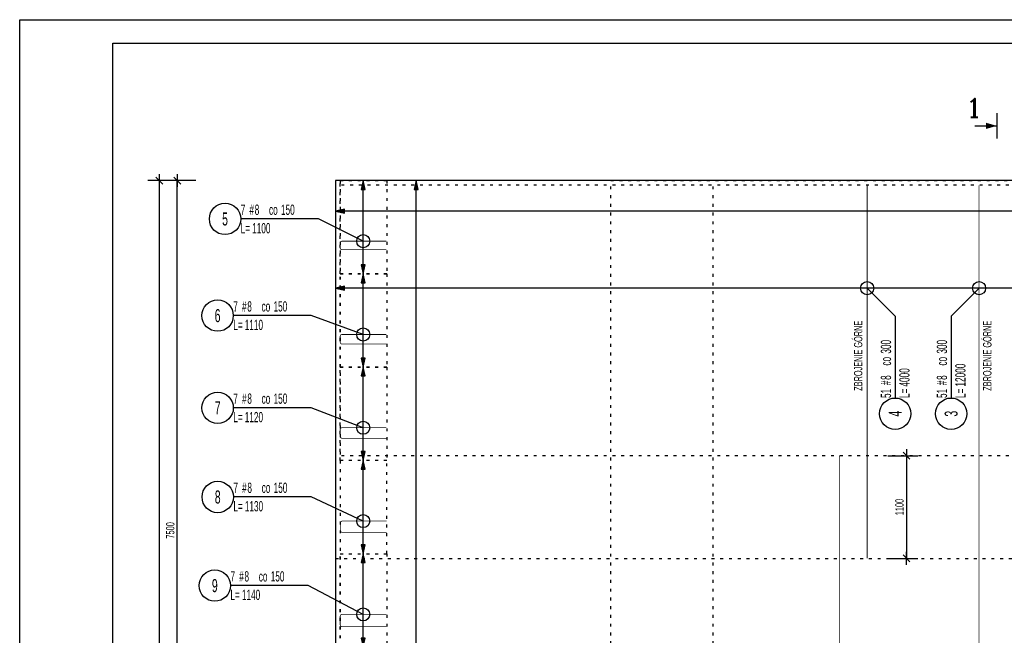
# Model space of a CAD drawing. Header units: millimetres. Extents: x 111214 to 141862, y 72904 to 96791.
# Tile 8 of 11: x 111214 to 121770, y 90192 to 96791. Entities that reach past the tile are written whole.
import ezdxf
from ezdxf.enums import TextEntityAlignment as Align

# ---------------------------------------------------------------- set-up
doc = ezdxf.new("R2010")
doc.units = ezdxf.units.MM
doc.header["$LTSCALE"] = 500
doc.header["$MEASUREMENT"] = 0
doc.linetypes.add('DEMO2', pattern=[0.1875, 0.0625, -0.125])
for name, color, linetype in [('!zasięg zbrojenia', 161, 'DEMO2'), ('BA_ram', 2, 'Continuous'), ('BA_txc', 1, 'Continuous'), ('BA_txg', 3, 'Continuous'), ('BA_wym', 1, 'Continuous'), ('BZ_odn', 1, 'Continuous'), ('BZ_opi1', 7, 'Continuous'), ('BZ_opi2', 4, 'Continuous'), ('BZ_P_pow', 60, 'Continuous'), ('BZ_wym', 1, 'Continuous'), ('K_obrys stropu', 152, 'Continuous')]:
    doc.layers.add(name, color=color, linetype=linetype)
doc.styles.add('BIKTBG', font='txt', dxfattribs={"width": 0.85})
doc.styles.add('BIKTC', font='bikromsw.shx', dxfattribs={"width": 0.6})
doc.styles.add('BIKTS', font='bikromsw.shx', dxfattribs={"width": 0.6})
doc.styles.add('BIKWYM', font='bikromsw.shx', dxfattribs={"width": 0.55})
doc.styles.add('ROMANC', font='ROMANC.SHX')
doc.dimstyles.new('BA_KR_50_mm', dxfattribs={"dimscale": 5, "dimtxt": 18, "dimasz": 1.2, "dimexe": 24, "dimexo": 0, "dimgap": 6, "dimtad": 1, "dimdec": 1, "dimrnd": 0.5, "dimzin": 9, "dimdsep": 46, "dimtxsty": 'BIKWYM', "dimblk": 'WYM-KR', "dimcen": 0, "dimdle": 20, "dimclrd": 256, "dimclre": 256, "dimclrt": 7, "dimadec": 0, "dimazin": 0, "dimtfac": 0.033333, "dimtdec": 1, "dimtmove": 0, "dimatfit": 3, "dimldrblk": 'WYM-KR', "dimfxl": 1, "dimtvp": 0.8, "dimtolj": 1, "dimarcsym": 0})
doc.dimstyles.new('BA_ST_50_mm', dxfattribs={"dimscale": 5, "dimtxt": 18, "dimasz": 1.2, "dimexe": 24, "dimexo": 0, "dimgap": 0, "dimtad": 0, "dimdec": 1, "dimrnd": 0.5, "dimdsep": 46, "dimtxsty": 'BIKWYM', "dimblk": 'WYM-ST', "dimcen": 0, "dimdle": 20, "dimclrd": 256, "dimclre": 256, "dimclrt": 7, "dimadec": 0, "dimazin": 0, "dimtfac": 0.033333, "dimtdec": 1, "dimtix": 1, "dimtmove": 2, "dimatfit": 3, "dimldrblk": 'WYM-ST', "dimfxl": 1, "dimtvp": 0.8, "dimtolj": 1, "dimtzin": 0, "dimarcsym": 0})
doc.dimstyles.new('BZ_ST_50_mm', dxfattribs={"dimscale": 5, "dimtxt": 22, "dimasz": 1.466667, "dimexe": 24, "dimexo": 0, "dimgap": 0, "dimtad": 0, "dimdec": 1, "dimrnd": 0.5, "dimdsep": 46, "dimtxsty": 'BIKWYM', "dimblk": 'WYM-ST', "dimcen": 0, "dimdle": 20, "dimclrd": 256, "dimclre": 256, "dimclrt": 7, "dimadec": 0, "dimazin": 0, "dimtfac": 0.033333, "dimtdec": 1, "dimtix": 1, "dimtmove": 2, "dimatfit": 3, "dimldrblk": 'WYM-ST', "dimfxl": 1, "dimtvp": 0.8, "dimtolj": 1, "dimtzin": 0, "dimarcsym": 0})

# ---------------------------------------------------------------- blocks, each defined once
blk = doc.blocks.new('*U6609')
at = {"layer": 'BA_ram', "color": 1}
blk.add_lwpolyline([(0, 0), (0, 420), (594, 420), (594, 0)], close=True, dxfattribs=at)
at = {"layer": 'BA_ram'}
blk.add_lwpolyline([(20, 5), (20, 415), (589, 415), (589, 5)], close=True, dxfattribs=at)
for tag, height, p in [('TYTUL', 10, (21.33, -10.84)), ('SKALA', 5, (47.88, -22.75)), ('JEDNOSTKA', 5, (56.5, -30.22))]:
    blk.add_attdef(tag, text='', height=height).set_placement(p, align=Align.MIDDLE_LEFT)
blk = doc.blocks.new('WYM-ST')
blk.add_hatch(color=256).paths.add_polyline_path([(-13, 2.9), (0, 0), (-13, -2.9)])
blk.add_lwpolyline([(0, 0), (-13, 2.9), (-13, -2.9), (0, 0)])
blk = doc.blocks.new('*D6644')
at = {"layer": 'BZ_odn', "lineweight": -2}
blk.add_line((129593, 93913), (114607, 93913), dxfattribs=at)
at = {"layer": 'Defpoints', "color": 0}
for p in [(114600, 93913), (114600, 93913), (129600, 93913)]:
    blk.add_point(p, dxfattribs=at)
at = {"layer": 'BZ_odn', "linetype": 'ByBlock', "lineweight": -2, "xscale": 7.333333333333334, "yscale": 7.333333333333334, "zscale": 7.333333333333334, "rotation": 180}
blk.add_blockref('WYM-ST', (114600, 93913), dxfattribs=at)
at = {"layer": 'BZ_odn', "linetype": 'ByBlock', "lineweight": -2, "xscale": 7.333333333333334, "yscale": 7.333333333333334, "zscale": 7.333333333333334}
blk.add_blockref('WYM-ST', (129600, 93913), dxfattribs=at)
blk = doc.blocks.new('*D6648')
at = {"layer": 'BZ_odn', "lineweight": -2}
blk.add_line((129593, 93913), (114607, 93913), dxfattribs=at)
at = {"layer": 'Defpoints', "color": 0}
for p in [(114600, 93913), (114600, 93913), (129600, 93913)]:
    blk.add_point(p, dxfattribs=at)
at = {"layer": 'BZ_odn', "linetype": 'ByBlock', "lineweight": -2, "xscale": 7.333333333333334, "yscale": 7.333333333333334, "zscale": 7.333333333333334, "rotation": 180}
blk.add_blockref('WYM-ST', (114600, 93913), dxfattribs=at)
at = {"layer": 'BZ_odn', "linetype": 'ByBlock', "lineweight": -2, "xscale": 7.333333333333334, "yscale": 7.333333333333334, "zscale": 7.333333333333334}
blk.add_blockref('WYM-ST', (129600, 93913), dxfattribs=at)
blk = doc.blocks.new('*D6651')
at = {"layer": 'BZ_odn', "lineweight": -2}
blk.add_line((115465, 80074), (115465, 95059), dxfattribs=at)
at = {"layer": 'Defpoints', "color": 0}
for p in [(115465, 95067), (115465, 95067), (115465, 80067)]:
    blk.add_point(p, dxfattribs=at)
at = {"layer": 'BZ_odn', "linetype": 'ByBlock', "lineweight": -2, "xscale": 7.333333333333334, "yscale": 7.333333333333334, "zscale": 7.333333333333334}
for p, rotation in [((115465, 95067), 90), ((115465, 80067), 270)]:
    blk.add_blockref('WYM-ST', p, dxfattribs=dict(at, rotation=rotation))
blk = doc.blocks.new('*D6653')
at = {"layer": 'BZ_odn', "lineweight": -2}
blk.add_line((115465, 80074), (115465, 95059), dxfattribs=at)
at = {"layer": 'Defpoints', "color": 0}
for p in [(115465, 95067), (115465, 95067), (115465, 80067)]:
    blk.add_point(p, dxfattribs=at)
at = {"layer": 'BZ_odn', "linetype": 'ByBlock', "lineweight": -2, "xscale": 7.333333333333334, "yscale": 7.333333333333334, "zscale": 7.333333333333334}
for p, rotation in [((115465, 95067), 90), ((115465, 80067), 270)]:
    blk.add_blockref('WYM-ST', p, dxfattribs=dict(at, rotation=rotation))
blk = doc.blocks.new('*D6654')
at = {"layer": 'BZ_odn', "lineweight": -2}
blk.add_line((115465, 80074), (115465, 95059), dxfattribs=at)
at = {"layer": 'Defpoints', "color": 0}
for p in [(115465, 95067), (115465, 95067), (115465, 80067)]:
    blk.add_point(p, dxfattribs=at)
at = {"layer": 'BZ_odn', "linetype": 'ByBlock', "lineweight": -2, "xscale": 7.333333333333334, "yscale": 7.333333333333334, "zscale": 7.333333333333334}
for p, rotation in [((115465, 95067), 90), ((115465, 80067), 270)]:
    blk.add_blockref('WYM-ST', p, dxfattribs=dict(at, rotation=rotation))
blk = doc.blocks.new('*D6655')
at = {"layer": 'BZ_odn', "lineweight": -2}
blk.add_line((115465, 80074), (115465, 95059), dxfattribs=at)
at = {"layer": 'Defpoints', "color": 0}
for p in [(115465, 95067), (115465, 95067), (115465, 80067)]:
    blk.add_point(p, dxfattribs=at)
at = {"layer": 'BZ_odn', "linetype": 'ByBlock', "lineweight": -2, "xscale": 7.333333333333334, "yscale": 7.333333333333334, "zscale": 7.333333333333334}
for p, rotation in [((115465, 95067), 90), ((115465, 80067), 270)]:
    blk.add_blockref('WYM-ST', p, dxfattribs=dict(at, rotation=rotation))
blk = doc.blocks.new('*D6659')
at = {"layer": 'BZ_odn', "lineweight": -2}
blk.add_line((129593, 93913), (114607, 93913), dxfattribs=at)
at = {"layer": 'Defpoints', "color": 0}
for p in [(114600, 93913), (114600, 93913), (129600, 93913)]:
    blk.add_point(p, dxfattribs=at)
at = {"layer": 'BZ_odn', "linetype": 'ByBlock', "lineweight": -2, "xscale": 7.333333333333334, "yscale": 7.333333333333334, "zscale": 7.333333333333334, "rotation": 180}
blk.add_blockref('WYM-ST', (114600, 93913), dxfattribs=at)
at = {"layer": 'BZ_odn', "linetype": 'ByBlock', "lineweight": -2, "xscale": 7.333333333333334, "yscale": 7.333333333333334, "zscale": 7.333333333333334}
blk.add_blockref('WYM-ST', (129600, 93913), dxfattribs=at)
blk = doc.blocks.new('bik_BlkOpPretPow', base_point=(126193, 82835))
at = {"layer": 'BZ_opi1', "style": 'BIKTS', "width": 0.6}
for tag, p in [('SZTUK', (126248, 82879)), ('PRZEDR_FI', (126448, 82879)), ('PRZEKROJ', (126504, 82879)), ('PRZEDR_E', (126721, 82879)), ('ROZSTAW', (126849, 82879)), ('PRZEDR_L', (126248, 82681)), ('DLUGOSC', (126370, 82681)), ('DLUGOSC_SRD', (126675, 82681)), ('UWAGA', (126248, 82516))]:
    blk.add_attdef(tag, p, '', height=110, dxfattribs=at)
at = {"layer": 'BZ_opi1', "style": 'BIKTS', "width": 0.6, "flags": 3}
for tag, p in [('PRZEDR_U', (127028, 82879)), ('SYMBOL', (127091, 82879)), ('GATUNEK', (127196, 81900)), ('PRZEDR_SZT', (127196, 81900))]:
    blk.add_attdef(tag, p, '', height=110, dxfattribs=at)
at = {"layer": 'BZ_opi2', "style": 'BIKTBG', "width": 0.6, "flags": 3}
blk.add_attdef('PRZEDR_NR', (126193, 82879), '', height=140, dxfattribs=at)
at = {"layer": 'BZ_opi2', "style": 'BIKTBG', "width": 0.6}
blk.add_attdef('NUMER', text='', height=140, dxfattribs=at).set_placement((127364, 82835), align=Align.MIDDLE_CENTER)
at = {"layer": 'BZ_wym', "style": 'BIKTS', "width": 0.6, "flags": 3}
for tag, p in [('TYP_PRETA', (127196, 82890)), ('ID', (127196, 82725)), ('ID_C', (127196, 82560)), ('EURO_KOD', (127196, 82395)), ('HAK_1', (127196, 82230)), ('HAK_2', (127196, 82065)), ('b_atr_0', (127196, 81900))]:
    blk.add_attdef(tag, p, '', height=110, dxfattribs=at)
blk = doc.blocks.new('*D6661')
at = {"layer": 'BZ_odn', "lineweight": -2}
blk.add_line((129593, 93913), (114607, 93913), dxfattribs=at)
at = {"layer": 'Defpoints', "color": 0}
for p in [(114600, 93913), (114600, 93913), (129600, 93913)]:
    blk.add_point(p, dxfattribs=at)
at = {"layer": 'BZ_odn', "linetype": 'ByBlock', "lineweight": -2, "xscale": 7.333333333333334, "yscale": 7.333333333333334, "zscale": 7.333333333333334, "rotation": 180}
blk.add_blockref('WYM-ST', (114600, 93913), dxfattribs=at)
at = {"layer": 'BZ_odn', "linetype": 'ByBlock', "lineweight": -2, "xscale": 7.333333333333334, "yscale": 7.333333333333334, "zscale": 7.333333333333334}
blk.add_blockref('WYM-ST', (129600, 93913), dxfattribs=at)
blk = doc.blocks.new('WYM-KR')
at = {"linetype": 'ByBlock'}
blk.add_line((11.52, 0), (-11.52, 0), dxfattribs=at)
at = {"color": 7, "linetype": 'ByBlock'}
blk.add_line((6.24, 6.24), (-6.24, -6.24), dxfattribs=at)
blk = doc.blocks.new('*D6662')
at = {"layer": 'BA_wym', "lineweight": -2}
for p, q in [((120521, 92117), (120841, 92117)), ((120721, 92111), (120721, 91023)), ((120521, 91017), (120841, 91017))]:
    blk.add_line(p, q, dxfattribs=at)
at = {"layer": 'Defpoints', "color": 0}
for p in [(120521, 92117), (120521, 91017), (120721, 91017)]:
    blk.add_point(p, dxfattribs=at)
at = {"layer": 'BA_wym', "linetype": 'ByBlock', "lineweight": -2, "xscale": 6, "yscale": 6, "zscale": 6}
for p, rotation in [((120721, 92117), 90), ((120721, 91017), 270)]:
    blk.add_blockref('WYM-KR', p, dxfattribs=dict(at, rotation=rotation))
at = {"layer": 'BA_wym', "color": 7, "insert": (120646, 91567), "char_height": 90, "attachment_point": 5, "rotation": 90, "style": 'BIKWYM'}
blk.add_mtext('\\A1;1100', dxfattribs=at)
blk = doc.blocks.new('*D6684')
at = {"layer": 'BZ_odn', "lineweight": -2}
blk.add_line((129593, 94738), (114607, 94738), dxfattribs=at)
at = {"layer": 'Defpoints', "color": 0}
for p in [(114600, 94738), (114600, 94738), (129600, 94738)]:
    blk.add_point(p, dxfattribs=at)
at = {"layer": 'BZ_odn', "linetype": 'ByBlock', "lineweight": -2, "xscale": 7.333333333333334, "yscale": 7.333333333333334, "zscale": 7.333333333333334, "rotation": 180}
blk.add_blockref('WYM-ST', (114600, 94738), dxfattribs=at)
at = {"layer": 'BZ_odn', "linetype": 'ByBlock', "lineweight": -2, "xscale": 7.333333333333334, "yscale": 7.333333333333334, "zscale": 7.333333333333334}
blk.add_blockref('WYM-ST', (129600, 94738), dxfattribs=at)
blk = doc.blocks.new('*D6702')
at = {"layer": 'BZ_odn', "lineweight": -2}
blk.add_line((114896, 93074), (114896, 94059), dxfattribs=at)
at = {"layer": 'Defpoints', "color": 0}
for p in [(114896, 94067), (114896, 94067), (114896, 93067)]:
    blk.add_point(p, dxfattribs=at)
at = {"layer": 'BZ_odn', "linetype": 'ByBlock', "lineweight": -2, "xscale": 7.333333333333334, "yscale": 7.333333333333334, "zscale": 7.333333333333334}
for p, rotation in [((114896, 94067), 90), ((114896, 93067), 270)]:
    blk.add_blockref('WYM-ST', p, dxfattribs=dict(at, rotation=rotation))
blk = doc.blocks.new('*D6705')
at = {"layer": 'BZ_odn', "lineweight": -2}
blk.add_line((114896, 94074), (114896, 95059), dxfattribs=at)
at = {"layer": 'Defpoints', "color": 0}
for p in [(114896, 95067), (114896, 95067), (114896, 94067)]:
    blk.add_point(p, dxfattribs=at)
at = {"layer": 'BZ_odn', "linetype": 'ByBlock', "lineweight": -2, "xscale": 7.333333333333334, "yscale": 7.333333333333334, "zscale": 7.333333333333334}
for p, rotation in [((114896, 95067), 90), ((114896, 94067), 270)]:
    blk.add_blockref('WYM-ST', p, dxfattribs=dict(at, rotation=rotation))
blk = doc.blocks.new('*D6707')
at = {"layer": 'BZ_odn', "lineweight": -2}
blk.add_line((114896, 92074), (114896, 93059), dxfattribs=at)
at = {"layer": 'Defpoints', "color": 0}
for p in [(114896, 93067), (114896, 93067), (114896, 92067)]:
    blk.add_point(p, dxfattribs=at)
at = {"layer": 'BZ_odn', "linetype": 'ByBlock', "lineweight": -2, "xscale": 7.333333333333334, "yscale": 7.333333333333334, "zscale": 7.333333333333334}
for p, rotation in [((114896, 93067), 90), ((114896, 92067), 270)]:
    blk.add_blockref('WYM-ST', p, dxfattribs=dict(at, rotation=rotation))
blk = doc.blocks.new('*D6708')
at = {"layer": 'BZ_odn', "lineweight": -2}
blk.add_line((114896, 91074), (114896, 92059), dxfattribs=at)
at = {"layer": 'Defpoints', "color": 0}
for p in [(114896, 92067), (114896, 92067), (114896, 91067)]:
    blk.add_point(p, dxfattribs=at)
at = {"layer": 'BZ_odn', "linetype": 'ByBlock', "lineweight": -2, "xscale": 7.333333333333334, "yscale": 7.333333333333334, "zscale": 7.333333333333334}
for p, rotation in [((114896, 92067), 90), ((114896, 91067), 270)]:
    blk.add_blockref('WYM-ST', p, dxfattribs=dict(at, rotation=rotation))
blk = doc.blocks.new('*D6709')
at = {"layer": 'BZ_odn', "lineweight": -2}
blk.add_line((114896, 90074), (114896, 91059), dxfattribs=at)
at = {"layer": 'Defpoints', "color": 0}
for p in [(114896, 91067), (114896, 91067), (114896, 90067)]:
    blk.add_point(p, dxfattribs=at)
at = {"layer": 'BZ_odn', "linetype": 'ByBlock', "lineweight": -2, "xscale": 7.333333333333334, "yscale": 7.333333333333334, "zscale": 7.333333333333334}
for p, rotation in [((114896, 91067), 90), ((114896, 90067), 270)]:
    blk.add_blockref('WYM-ST', p, dxfattribs=dict(at, rotation=rotation))
blk = doc.blocks.new('ST2')
blk.add_line((13.77, 0), (0, 0))
blk.add_solid([(6.84, -1.95), (6.84, 1.95), (0, 0)])
blk = doc.blocks.new('eprzv')
blk.add_line((47.9, 0), (-47.9, 0))
at = {"xscale": 6, "yscale": 6, "zscale": 6, "rotation": 270}
blk.add_blockref('ST2', (0, 0), dxfattribs=at)
at = {"style": 'ROMANC'}
blk.add_attdef('PRZ', text='', height=70, rotation=270, dxfattribs=at).set_placement((32.1, -86), align=Align.CENTER)
blk = doc.blocks.new('*D6724')
at = {"layer": 'BA_wym', "lineweight": -2}
for p, q in [((113103, 95067), (112783, 95067)), ((112903, 87573), (112903, 95061)), ((113103, 87567), (112783, 87567))]:
    blk.add_line(p, q, dxfattribs=at)
at = {"layer": 'Defpoints', "color": 0}
for p in [(112903, 95067), (113103, 95067), (113103, 87567)]:
    blk.add_point(p, dxfattribs=at)
at = {"layer": 'BA_wym', "linetype": 'ByBlock', "lineweight": -2, "xscale": 6, "yscale": 6, "zscale": 6}
for p, rotation in [((112903, 95067), 90), ((112903, 87567), 270)]:
    blk.add_blockref('WYM-KR', p, dxfattribs=dict(at, rotation=rotation))
at = {"layer": 'BA_wym', "color": 7, "insert": (112828, 91317), "char_height": 90, "attachment_point": 5, "rotation": 90, "style": 'BIKWYM'}
blk.add_mtext('\\A1;7500', dxfattribs=at)
blk = doc.blocks.new('*D6725')
at = {"layer": 'BA_wym', "lineweight": -2}
for p, q in [((112909, 95067), (112589, 95067)), ((112709, 95061), (112709, 80073)), ((112909, 80067), (112589, 80067))]:
    blk.add_line(p, q, dxfattribs=at)
at = {"layer": 'Defpoints', "color": 0}
for p in [(112909, 95067), (112709, 80067), (112909, 80067)]:
    blk.add_point(p, dxfattribs=at)
at = {"layer": 'BA_wym', "linetype": 'ByBlock', "lineweight": -2, "xscale": 6, "yscale": 6, "zscale": 6}
for p, rotation in [((112709, 95067), 90), ((112709, 80067), 270)]:
    blk.add_blockref('WYM-KR', p, dxfattribs=dict(at, rotation=rotation))
at = {"layer": 'BA_wym', "color": 7, "insert": (112634, 87567), "char_height": 90, "attachment_point": 5, "rotation": 90, "style": 'BIKWYM'}
blk.add_mtext('\\A1;15000', dxfattribs=at)

msp = doc.modelspace()

# ---------------------------------------------------------------- linework, layer by layer
at = {"layer": '!zasięg zbrojenia'}
for points in [[(114599.6, 91016.77), (129599.6, 91016.77), (129599.6, 95016.77), (114599.6, 95016.77)], [(129599.6, 95016.77), (114599.6, 95016.77), (114599.6, 83016.77), (129599.6, 83016.77)], [(129599.6, 95016.77), (114599.6, 95016.77), (114599.6, 83016.77), (129599.6, 83016.77)], [(114599.6, 91016.77), (129599.6, 91016.77), (129599.6, 95016.77), (114599.6, 95016.77)], [(114649.6, 80066.77), (126649.6, 80066.77), (126649.6, 95066.77), (114649.6, 95066.77)], [(118649.6, 95066.77), (114649.6, 95066.77), (114649.6, 80066.77), (118649.6, 80066.77)], [(114649.6, 80066.77), (126649.6, 80066.77), (126649.6, 95066.77), (114649.6, 95066.77)], [(118649.6, 95066.77), (114649.6, 95066.77), (114649.6, 80066.77), (118649.6, 80066.77)], [(114649.6, 95066.77), (115149.6, 95066.77), (115149.6, 94066.77), (114649.6, 94066.77)], [(129549.6, 80066.77), (117549.6, 80066.77), (117549.6, 95066.77), (129549.6, 95066.77)], [(129549.6, 80066.77), (117549.6, 80066.77), (117549.6, 95066.77), (129549.6, 95066.77)], [(114649.6, 94066.77), (115149.6, 94066.77), (115149.6, 93066.77), (114649.6, 93066.77)], [(114649.6, 93066.77), (115149.6, 93066.77), (115149.6, 92066.77), (114649.6, 92066.77)], [(129599.6, 92116.77), (114599.6, 92116.77), (114599.6, 80116.77), (129599.6, 80116.77)], [(129599.6, 92116.77), (114599.6, 92116.77), (114599.6, 80116.77), (129599.6, 80116.77)], [(115149.6, 92066.77), (114649.6, 92066.77), (114649.6, 91066.77), (115149.6, 91066.77)], [(114649.6, 91066.77), (115149.6, 91066.77), (115149.6, 90066.77), (114649.6, 90066.77)]]:
    msp.add_lwpolyline(points, close=True, dxfattribs=at)
at = {"layer": 'BZ_odn'}
for centre, radius in [((113415.16, 94655.01), 168), ((114896.42, 94416.77), 70), ((120299.6, 93913.36), 70), ((121499.6, 93913.36), 70), ((113335.46, 93618.6), 168), ((114896.42, 93416.77), 70), ((113335.91, 92630.05), 168), ((120599.6, 92567.71), 168), ((121199.6, 92567.71), 168), ((114896.42, 92416.77), 70), ((113336.68, 91674.73), 168), ((114896.42, 91416.77), 70), ((113305.36, 90724.99), 168), ((114896.42, 90416.77), 70)]:
    msp.add_circle(centre, radius, dxfattribs=at)
at = {"layer": 'BZ_P_pow', "const_width": 8}
for points in [[(120299.6, 91016.77), (120299.6, 95016.77)], [(121499.6, 83016.77), (121499.6, 95016.77)], [(119999.6, 80116.77), (119999.6, 92116.77)]]:
    msp.add_lwpolyline(points, dxfattribs=at)
for points in [[(115145.6, 94324.77), (114669.6, 94324.77, -0.41421356), (114649.6, 94344.77), (114649.6, 94396.77, -0.41421356), (114669.6, 94416.77), (115145.6, 94416.77)], [(115145.6, 93314.77), (114669.6, 93314.77, -0.41421356), (114649.6, 93334.77), (114649.6, 93396.77, -0.41421356), (114669.6, 93416.77), (115145.6, 93416.77)], [(115145.6, 92304.77), (114669.6, 92304.77, -0.41421356), (114649.6, 92324.77), (114649.6, 92396.77, -0.41421356), (114669.6, 92416.77), (115145.6, 92416.77)], [(115149.6, 91294.77), (114673.6, 91294.77, -0.41421356), (114653.6, 91314.77), (114653.6, 91396.77, -0.41421356), (114673.6, 91416.77), (115149.6, 91416.77)], [(115145.6, 90284.77), (114669.6, 90284.77, -0.41421356), (114649.6, 90304.77), (114649.6, 90396.77, -0.41421356), (114669.6, 90416.77), (115145.6, 90416.77)]]:
    msp.add_lwpolyline(points, format="xyb", dxfattribs=at)
at = {"layer": 'K_obrys stropu'}
msp.add_lwpolyline([(129599.6, 95066.77), (114599.6, 95066.77), (114599.6, 80066.77), (129599.6, 80066.77)], close=True, dxfattribs=at)

# ---------------------------------------------------------------- block references
ref = msp.add_blockref('bik_BlkOpPretPow', (114416.82, 94655.01))
ref.add_attrib('NUMER', '5', dxfattribs={"layer": 'BZ_opi2', "height": 140, "style": 'BIKTBG', "width": 0.6}).set_placement((113415.16, 94655.01), align=Align.MIDDLE_CENTER)
ref.add_attrib('SZTUK', '7', (113583.16, 94699.01), dxfattribs={"layer": 'BZ_opi1', "height": 110, "style": 'BIKTS', "width": 0.6})
ref.add_attrib('PRZEKROJ', '8', (113733.16, 94699.01), dxfattribs={"layer": 'BZ_opi1', "height": 110, "style": 'BIKTS', "width": 0.6})
ref.add_attrib('DLUGOSC', '1100', (113705.73, 94501.01), dxfattribs={"layer": 'BZ_opi1', "height": 110, "style": 'BIKTS', "width": 0.6})
ref.add_attrib('PRZEDR_FI', '#', (113676.59, 94699.01), dxfattribs={"layer": 'BZ_opi1', "height": 110, "style": 'BIKTS', "width": 0.6})
ref.add_attrib('PRZEDR_L', 'L=', (113583.16, 94501.01), dxfattribs={"layer": 'BZ_opi1', "height": 110, "style": 'BIKTS', "width": 0.6})
ref.add_attrib('PRZEDR_E', 'co', (113886.59, 94699.01), dxfattribs={"layer": 'BZ_opi1', "height": 110, "style": 'BIKTS', "width": 0.6})
ref.add_attrib('ROZSTAW', '150', (114014.82, 94699.01), dxfattribs={"layer": 'BZ_opi1', "height": 110, "style": 'BIKTS', "width": 0.6})
ref = msp.add_blockref('bik_BlkOpPretPow', (114337.11, 93618.6))
ref.add_attrib('NUMER', '6', dxfattribs={"layer": 'BZ_opi2', "height": 140, "style": 'BIKTBG', "width": 0.6}).set_placement((113335.46, 93618.6), align=Align.MIDDLE_CENTER)
ref.add_attrib('SZTUK', '7', (113503.46, 93662.6), dxfattribs={"layer": 'BZ_opi1', "height": 110, "style": 'BIKTS', "width": 0.6})
ref.add_attrib('PRZEKROJ', '8', (113653.46, 93662.6), dxfattribs={"layer": 'BZ_opi1', "height": 110, "style": 'BIKTS', "width": 0.6})
ref.add_attrib('DLUGOSC', '1110', (113626.03, 93464.6), dxfattribs={"layer": 'BZ_opi1', "height": 110, "style": 'BIKTS', "width": 0.6})
ref.add_attrib('PRZEDR_FI', '#', (113596.88, 93662.6), dxfattribs={"layer": 'BZ_opi1', "height": 110, "style": 'BIKTS', "width": 0.6})
ref.add_attrib('PRZEDR_L', 'L=', (113503.46, 93464.6), dxfattribs={"layer": 'BZ_opi1', "height": 110, "style": 'BIKTS', "width": 0.6})
ref.add_attrib('PRZEDR_E', 'co', (113806.88, 93662.6), dxfattribs={"layer": 'BZ_opi1', "height": 110, "style": 'BIKTS', "width": 0.6})
ref.add_attrib('ROZSTAW', '150', (113935.11, 93662.6), dxfattribs={"layer": 'BZ_opi1', "height": 110, "style": 'BIKTS', "width": 0.6})
ref = msp.add_blockref('bik_BlkOpPretPow', (120599.6, 93613.36), dxfattribs=dict(rotation=90))
ref.add_attrib('NUMER', '4', dxfattribs={"layer": 'BZ_opi2', "height": 140, "rotation": 90, "style": 'BIKTBG', "width": 0.6}).set_placement((120599.6, 92567.71), align=Align.MIDDLE_CENTER)
ref.add_attrib('SZTUK', '51', (120555.6, 92735.71), dxfattribs={"layer": 'BZ_opi1', "height": 110, "rotation": 90, "style": 'BIKTS', "width": 0.6})
ref.add_attrib('PRZEKROJ', '8', (120555.6, 92929.71), dxfattribs={"layer": 'BZ_opi1', "height": 110, "rotation": 90, "style": 'BIKTS', "width": 0.6})
ref.add_attrib('DLUGOSC', '4000', (120753.6, 92858.28), dxfattribs={"layer": 'BZ_opi1', "height": 110, "rotation": 90, "style": 'BIKTS', "width": 0.6})
ref.add_attrib('PRZEDR_FI', '#', (120555.6, 92873.14), dxfattribs={"layer": 'BZ_opi1', "height": 110, "rotation": 90, "style": 'BIKTS', "width": 0.6})
ref.add_attrib('PRZEDR_L', 'L=', (120753.6, 92735.71), dxfattribs={"layer": 'BZ_opi1', "height": 110, "rotation": 90, "style": 'BIKTS', "width": 0.6})
ref.add_attrib('PRZEDR_E', 'co', (120555.6, 93083.14), dxfattribs={"layer": 'BZ_opi1', "height": 110, "rotation": 90, "style": 'BIKTS', "width": 0.6})
ref.add_attrib('ROZSTAW', '300', (120555.6, 93211.36), dxfattribs={"layer": 'BZ_opi1', "height": 110, "rotation": 90, "style": 'BIKTS', "width": 0.6})
ref = msp.add_blockref('bik_BlkOpPretPow', (121199.6, 93613.36), dxfattribs=dict(rotation=90))
ref.add_attrib('NUMER', '3', dxfattribs={"layer": 'BZ_opi2', "height": 140, "rotation": 90, "style": 'BIKTBG', "width": 0.6}).set_placement((121199.6, 92567.71), align=Align.MIDDLE_CENTER)
ref.add_attrib('SZTUK', '51', (121155.6, 92735.71), dxfattribs={"layer": 'BZ_opi1', "height": 110, "rotation": 90, "style": 'BIKTS', "width": 0.6})
ref.add_attrib('PRZEKROJ', '8', (121155.6, 92929.71), dxfattribs={"layer": 'BZ_opi1', "height": 110, "rotation": 90, "style": 'BIKTS', "width": 0.6})
ref.add_attrib('DLUGOSC', '12000', (121353.6, 92858.28), dxfattribs={"layer": 'BZ_opi1', "height": 110, "rotation": 90, "style": 'BIKTS', "width": 0.6})
ref.add_attrib('PRZEDR_FI', '#', (121155.6, 92873.14), dxfattribs={"layer": 'BZ_opi1', "height": 110, "rotation": 90, "style": 'BIKTS', "width": 0.6})
ref.add_attrib('PRZEDR_L', 'L=', (121353.6, 92735.71), dxfattribs={"layer": 'BZ_opi1', "height": 110, "rotation": 90, "style": 'BIKTS', "width": 0.6})
ref.add_attrib('PRZEDR_E', 'co', (121155.6, 93083.14), dxfattribs={"layer": 'BZ_opi1', "height": 110, "rotation": 90, "style": 'BIKTS', "width": 0.6})
ref.add_attrib('ROZSTAW', '300', (121155.6, 93211.36), dxfattribs={"layer": 'BZ_opi1', "height": 110, "rotation": 90, "style": 'BIKTS', "width": 0.6})
ref = msp.add_blockref('bik_BlkOpPretPow', (114337.57, 92630.05))
ref.add_attrib('NUMER', '7', dxfattribs={"layer": 'BZ_opi2', "height": 140, "style": 'BIKTBG', "width": 0.6}).set_placement((113335.91, 92630.05), align=Align.MIDDLE_CENTER)
ref.add_attrib('SZTUK', '7', (113503.91, 92674.05), dxfattribs={"layer": 'BZ_opi1', "height": 110, "style": 'BIKTS', "width": 0.6})
ref.add_attrib('PRZEKROJ', '8', (113653.91, 92674.05), dxfattribs={"layer": 'BZ_opi1', "height": 110, "style": 'BIKTS', "width": 0.6})
ref.add_attrib('DLUGOSC', '1120', (113626.48, 92476.05), dxfattribs={"layer": 'BZ_opi1', "height": 110, "style": 'BIKTS', "width": 0.6})
ref.add_attrib('PRZEDR_FI', '#', (113597.34, 92674.05), dxfattribs={"layer": 'BZ_opi1', "height": 110, "style": 'BIKTS', "width": 0.6})
ref.add_attrib('PRZEDR_L', 'L=', (113503.91, 92476.05), dxfattribs={"layer": 'BZ_opi1', "height": 110, "style": 'BIKTS', "width": 0.6})
ref.add_attrib('PRZEDR_E', 'co', (113807.34, 92674.05), dxfattribs={"layer": 'BZ_opi1', "height": 110, "style": 'BIKTS', "width": 0.6})
ref.add_attrib('ROZSTAW', '150', (113935.57, 92674.05), dxfattribs={"layer": 'BZ_opi1', "height": 110, "style": 'BIKTS', "width": 0.6})
ref = msp.add_blockref('bik_BlkOpPretPow', (114338.34, 91674.73))
ref.add_attrib('NUMER', '8', dxfattribs={"layer": 'BZ_opi2', "height": 140, "style": 'BIKTBG', "width": 0.6}).set_placement((113336.68, 91674.73), align=Align.MIDDLE_CENTER)
ref.add_attrib('SZTUK', '7', (113504.68, 91718.73), dxfattribs={"layer": 'BZ_opi1', "height": 110, "style": 'BIKTS', "width": 0.6})
ref.add_attrib('PRZEKROJ', '8', (113654.68, 91718.73), dxfattribs={"layer": 'BZ_opi1', "height": 110, "style": 'BIKTS', "width": 0.6})
ref.add_attrib('DLUGOSC', '1130', (113627.25, 91520.73), dxfattribs={"layer": 'BZ_opi1', "height": 110, "style": 'BIKTS', "width": 0.6})
ref.add_attrib('PRZEDR_FI', '#', (113598.11, 91718.73), dxfattribs={"layer": 'BZ_opi1', "height": 110, "style": 'BIKTS', "width": 0.6})
ref.add_attrib('PRZEDR_L', 'L=', (113504.68, 91520.73), dxfattribs={"layer": 'BZ_opi1', "height": 110, "style": 'BIKTS', "width": 0.6})
ref.add_attrib('PRZEDR_E', 'co', (113808.11, 91718.73), dxfattribs={"layer": 'BZ_opi1', "height": 110, "style": 'BIKTS', "width": 0.6})
ref.add_attrib('ROZSTAW', '150', (113936.34, 91718.73), dxfattribs={"layer": 'BZ_opi1', "height": 110, "style": 'BIKTS', "width": 0.6})
ref = msp.add_blockref('bik_BlkOpPretPow', (114307.02, 90724.99))
ref.add_attrib('NUMER', '9', dxfattribs={"layer": 'BZ_opi2', "height": 140, "style": 'BIKTBG', "width": 0.6}).set_placement((113305.36, 90724.99), align=Align.MIDDLE_CENTER)
ref.add_attrib('SZTUK', '7', (113473.36, 90768.99), dxfattribs={"layer": 'BZ_opi1', "height": 110, "style": 'BIKTS', "width": 0.6})
ref.add_attrib('PRZEKROJ', '8', (113623.36, 90768.99), dxfattribs={"layer": 'BZ_opi1', "height": 110, "style": 'BIKTS', "width": 0.6})
ref.add_attrib('DLUGOSC', '1140', (113595.93, 90570.99), dxfattribs={"layer": 'BZ_opi1', "height": 110, "style": 'BIKTS', "width": 0.6})
ref.add_attrib('PRZEDR_FI', '#', (113566.79, 90768.99), dxfattribs={"layer": 'BZ_opi1', "height": 110, "style": 'BIKTS', "width": 0.6})
ref.add_attrib('PRZEDR_L', 'L=', (113473.36, 90570.99), dxfattribs={"layer": 'BZ_opi1', "height": 110, "style": 'BIKTS', "width": 0.6})
ref.add_attrib('PRZEDR_E', 'co', (113776.79, 90768.99), dxfattribs={"layer": 'BZ_opi1', "height": 110, "style": 'BIKTS', "width": 0.6})
ref.add_attrib('ROZSTAW', '150', (113905.02, 90768.99), dxfattribs={"layer": 'BZ_opi1', "height": 110, "style": 'BIKTS', "width": 0.6})
at = {"layer": 'BA_ram', "xscale": 50, "yscale": 50, "zscale": 50}
msp.add_blockref('*U6609', (111213.62, 75790.71), dxfattribs=at)
at = {"layer": 'BA_txg'}
ref = msp.add_blockref('eprzv', (121689.62, 95652.95), dxfattribs=dict(at, xscale=-2.85714285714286, yscale=2.85714285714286, zscale=2.85714285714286, rotation=269.9999999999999))
ref.add_attrib('PRZ', '1', dxfattribs={"layer": '0', "height": 200, "style": 'ROMANC'}).set_placement((121443.94, 95744.76), align=Align.CENTER)

# ---------------------------------------------------------------- texts
at = {"layer": 'BA_txc', "style": 'BIKTC', "width": 0.6}
for p in [(120247.94, 92813.51), (121631.95, 92813.51)]:
    msp.add_text('ZBROJENIE GÓRNE', height=90, rotation=90, dxfattribs=at).set_placement(p)

# ---------------------------------------------------------------- dimensions: what is measured, and where the dimension line sits
at = {"layer": 'BA_wym'}
for base, p1, p2, picture, middle in [((112709.46, 80066.77), (112909.46, 95066.77), (112909.46, 80066.77), '*D6725', (112634.46, 87566.77)), ((112902.52, 95066.77), (113102.52, 87566.77), (113102.52, 95066.77), '*D6724', (112827.52, 91316.77)), ((120720.7, 91016.77), (120520.7, 92116.77), (120520.7, 91016.77), '*D6662', (120645.7, 91566.77))]:
    dim = msp.add_linear_dim(base=base, p1=p1, p2=p2, angle=90, dimstyle='BA_KR_50_mm', override={"dimdec": 0, "dimrnd": 1, "dimatfit": 1}, dxfattribs=at)
    dim.commit()
    dim.dimension.update_dxf_attribs({"geometry": picture, "text_midpoint": middle})
at = {"layer": 'BZ_odn'}
for p1, p2, picture, middle in [((114896.42, 94066.8), (114896.42, 95066.8), '*D6705', (114896.42, 94566.8)), ((115465.09, 80066.8), (115465.09, 95066.8), '*D6651', (115465.09, 87566.8)), ((115465.09, 80066.8), (115465.09, 95066.8), '*D6653', (115465.09, 87566.8)), ((115465.09, 80066.8), (115465.09, 95066.8), '*D6654', (115465.09, 87566.8)), ((115465.09, 80066.8), (115465.09, 95066.8), '*D6655', (115465.09, 87566.8)), ((129600, 94738.19), (114600, 94738.19), '*D6684', (122100, 94738.19)), ((114896.42, 93066.8), (114896.42, 94066.8), '*D6702', (114896.42, 93566.8)), ((129600, 93913.36), (114600, 93913.36), '*D6644', (122100, 93913.36)), ((129600, 93913.36), (114600, 93913.36), '*D6648', (122100, 93913.36)), ((129600, 93913.36), (114600, 93913.36), '*D6659', (122100, 93913.36)), ((129600, 93913.36), (114600, 93913.36), '*D6661', (122100, 93913.36)), ((114896.42, 92066.8), (114896.42, 93066.8), '*D6707', (114896.42, 92566.8)), ((114896.42, 91066.8), (114896.42, 92066.8), '*D6708', (114896.42, 91566.8)), ((114896.42, 90066.8), (114896.42, 91066.8), '*D6709', (114896.42, 90566.8))]:
    dim = msp.add_aligned_dim(p1=p1, p2=p2, distance=0, text=' ', dimstyle='BZ_ST_50_mm', override={"dimexe": 0, "dimdle": 0, "dimse1": 1, "dimse2": 1}, dxfattribs=at)
    dim.commit()
    dim.dimension.update_dxf_attribs({"geometry": picture, "text_midpoint": middle})

# ---------------------------------------------------------------- leaders
at = {"layer": 'BZ_odn', "has_arrowhead": 0}
for points in [[(114896.42, 94416.77), (114416.82, 94655.01), (113583.16, 94655.01)], [(120299.6, 93913.36), (120599.6, 93613.36), (120599.6, 92735.71)], [(121499.6, 93913.36), (121199.6, 93613.36), (121199.6, 92735.71)], [(114896.42, 93416.77), (114337.11, 93618.6), (113503.46, 93618.6)], [(114896.42, 92416.77), (114337.57, 92630.05), (113503.91, 92630.05)], [(114896.42, 91416.77), (114338.34, 91674.73), (113504.68, 91674.73)], [(114896.42, 90416.77), (114307.02, 90724.99), (113473.36, 90724.99)]]:
    msp.add_leader(points, dimstyle='BA_ST_50_mm', dxfattribs=at)

doc.saveas('drawing.dxf')
